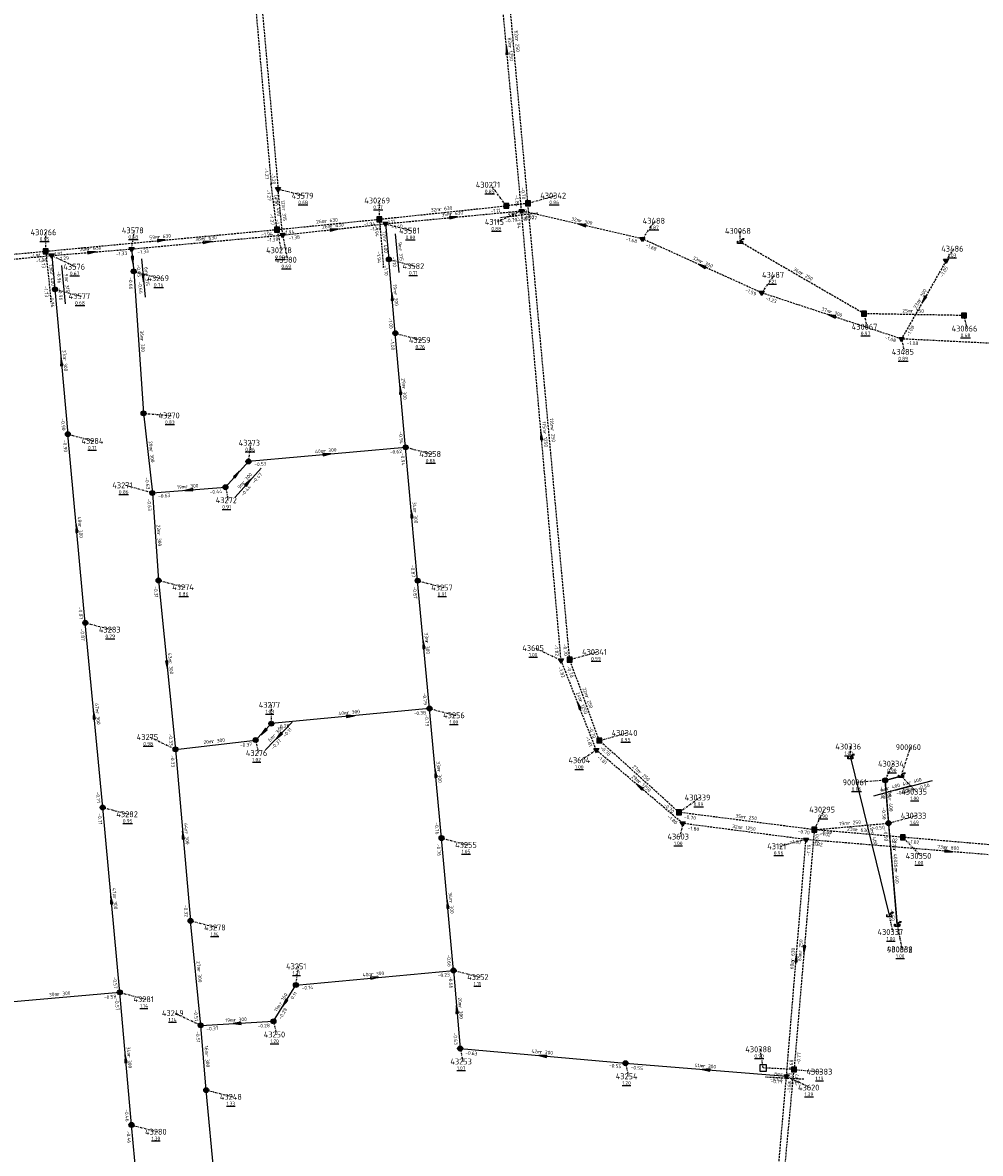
# Model space of a CAD drawing. Extents: x 188323 to 208361, y 565368 to 574910.
# Tile 101 of 256: x 201977 to 202220, y 568102 to 568389. Entities that reach past the tile are written whole.
import ezdxf

# ---------------------------------------------------------------- set-up
doc = ezdxf.new("R2010")
doc.units = 0
doc.linetypes.add('DASHDOT', pattern=[1, 0.5, -0.25, 0, -0.25])
doc.linetypes.add('DASHED', pattern=[0.75, 0.5, -0.25])
doc.layers.get('0').update_dxf_attribs({"linetype": 'CONTINUOUS'})
for name, color, linetype in [('RIO-AFM', 7, 'CONTINUOUS'), ('RIO-BOK', 7, 'CONTINUOUS'), ('RIO-DET', 7, 'CONTINUOUS'), ('RIO-KNP', 7, 'CONTINUOUS'), ('RIO-KNR', 7, 'CONTINUOUS'), ('RIO-LAG', 7, 'CONTINUOUS'), ('RIO-LAG_0B', 7, 'CONTINUOUS'), ('RIO-LAG_1B', 7, 'DASHED'), ('RIO-LAG_2B', 7, 'DASHED'), ('RIO-LEN', 7, 'CONTINUOUS'), ('RIO-MVD', 1, 'CONTINUOUS'), ('RIO-VRB', 6, 'DASHDOT'), ('RIO-VRH', 7, 'CONTINUOUS')]:
    doc.layers.add(name, color=color, linetype=linetype)
doc.styles.add('RIO-TXT', font='isocp.shx')

# ---------------------------------------------------------------- blocks, each defined once
blk = doc.blocks.new('L_VHR')
blk.add_lwpolyline([(-0.5, 0), (0.5, 0), (-0.5, 0.15), (-0.5, -0.15), (0.5, 0)])
blk = doc.blocks.new('K_IPR')
blk.add_lwpolyline([(-0.5, -0.5), (0.5, -0.5), (0.5, 0.5), (-0.5, 0.5)], close=True)
blk.add_solid([(-0.5, 0.5), (0.5, 0.5), (-0.5, -0.5), (0.5, -0.5)])
at = {"style": 'RIO-TXT', "flags": 1}
blk.add_attdef('KNOOPNAAM', (2, 2), '', height=1, dxfattribs=at)
blk = doc.blocks.new('K_UTB')
blk.add_lwpolyline([(0.5, 0.15), (0.5, -0.3), (-0.5, -0.3), (-0.5, 0.15), (-0.45, 0.15), (-0.45, -0.25), (0, -0.25), (0.45, -0.25), (0.45, 0.15)], close=True)
blk.add_lwpolyline([(0.85, 0.6), (0.55, 0.65), (0.614828, 0.459583), (0.850842, 0.598937)])
blk.add_arc((0.85, -0.25), 0.85, 90, 180)
at = {"style": 'RIO-TXT', "flags": 1}
blk.add_attdef('KNOOPNAAM', (2, 2), '', height=1, dxfattribs=at)
blk = doc.blocks.new('K_FIC')
blk.add_circle((0, 0), 0.0625)
at = {"style": 'RIO-TXT', "flags": 1}
blk.add_attdef('KNOOPNAAM', (2, 2), '', height=1, dxfattribs=at)
blk = doc.blocks.new('K_IPG')
blk.add_circle((0, 0), 0.5)
for points in [[(0, 0), (-0.5, 0), (-0.433013, 0.25)], [(0, 0), (-0.433013, -0.25), (-0.5, 0)], [(0, 0), (-0.433013, 0.25), (-0.25, 0.433013)], [(0, 0), (-0.25, -0.433013), (-0.433013, -0.25)], [(0, 0), (-0.25, 0.433013), (0, 0.5)], [(0, 0), (0, -0.5), (-0.25, -0.433013)], [(0, 0), (0, 0.5), (0.25, 0.433013)], [(0, 0), (0.25, 0.433013), (0.433013, 0.25)], [(0, 0), (0.433013, 0.25), (0.5, 0)], [(0, 0), (0.5, 0), (0.433013, -0.25)], [(0, 0), (0.433013, -0.25), (0.25, -0.433013)], [(0, 0), (0.25, -0.433013), (0, -0.5)]]:
    blk.add_solid(points)
at = {"style": 'RIO-TXT', "flags": 1}
blk.add_attdef('KNOOPNAAM', (2, 2), '', height=1, dxfattribs=at)
blk = doc.blocks.new('K_DIV')
for p, q in [((-0.65, 0.65), (-0.65, -0.65)), ((0.65, 0.65), (-0.65, 0.65)), ((0.65, -0.65), (0.65, 0.65)), ((-0.65, -0.65), (0.65, -0.65))]:
    blk.add_line(p, q)
blk = doc.blocks.new('K_IPD')
blk.add_lwpolyline([(-0.496027, 0.307994), (0.503973, 0.307994), (0.003973, -0.558031)], close=True)
blk.add_solid([(-0.496027, 0.307994), (0.503973, 0.307994), (0.003973, -0.558031)])
at = {"style": 'RIO-TXT', "flags": 1}
blk.add_attdef('KNOOPNAAM', (2, 2), '', height=1, dxfattribs=at)
blk = doc.blocks.new('784_04______430342____430271_')
at = {"layer": 'RIO-LAG_1B'}
blk.add_line((0, 0), (-9.749, -1.193), dxfattribs=at)
at = {"layer": 'RIO-AFM', "style": 'RIO-TXT'}
blk.add_text('r 250', height=0.9, rotation=366.9573, dxfattribs=at).set_placement((-6.0078, -0.2303))
at = {"layer": 'RIO-BOK', "style": 'RIO-TXT'}
for p in [(-8.1892, -2.4121), (-3.9003, -1.886)]:
    blk.add_text('-0.70', height=0.9, rotation=366.9573, dxfattribs=at).set_placement(p)
at = {"layer": 'RIO-LEN', "style": 'RIO-TXT'}
blk.add_text('6m', height=0.9, rotation=366.9573, dxfattribs=at).set_placement((-7.6158, -0.4275))
blk = doc.blocks.new('799_04______430335____430334_')
at = {"layer": 'RIO-LAG'}
blk.add_line((0, 0), (-9.477, -2.578), dxfattribs=at)
at = {"layer": 'RIO-AFM', "style": 'RIO-TXT'}
blk.add_text('r 400', height=0.9, rotation=375.1937, dxfattribs=at).set_placement((-5.9123, -1.0892))
at = {"layer": 'RIO-BOK', "style": 'RIO-TXT'}
for p in [(-7.7586, -3.5611), (-3.5894, -2.4259)]:
    blk.add_text('-0.50', height=0.9, rotation=375.1937, dxfattribs=at).set_placement(p)
at = {"layer": 'RIO-LEN', "style": 'RIO-TXT'}
blk.add_text('4m', height=0.9, rotation=375.1937, dxfattribs=at).set_placement((-7.4754, -1.5148))
blk = doc.blocks.new('802_04______430383____430388_')
at = {"layer": 'RIO-LAG_1B'}
blk.add_line((0, 0), (-9.806, 0.547), dxfattribs=at)
at = {"layer": 'RIO-AFM', "style": 'RIO-TXT'}
blk.add_text('r 315', height=0.9, rotation=356.784, dxfattribs=at).set_placement((-5.9536, 0.8337))
at = {"layer": 'RIO-BOK', "style": 'RIO-TXT'}
for p in [(-8.486, -0.9285), (-4.1717, -1.1682)]:
    blk.add_text('-0.77', height=0.9, rotation=356.784, dxfattribs=at).set_placement(p)
at = {"layer": 'RIO-LEN', "style": 'RIO-TXT'}
blk.add_text('8m', height=0.9, rotation=356.784, dxfattribs=at).set_placement((-7.5711, 0.9236))
blk = doc.blocks.new('825_04______43578_____43269_')
at = {"layer": 'RIO-LAG_0B'}
blk.add_line((0, 0), (0.912, -9.779), dxfattribs=at)
at = {"layer": 'RIO-VRH', "xscale": 2, "yscale": 2, "zscale": 2, "rotation": 275.3023}
blk.add_blockref('L_VHR', (0.456, -4.8895), dxfattribs=at)
at = {"layer": 'RIO-AFM', "style": 'RIO-TXT'}
blk.add_text('r 315', height=0.9, rotation=275.3023, dxfattribs=at).set_placement((0.8537, -3.7676))
at = {"layer": 'RIO-BOK', "style": 'RIO-TXT'}
for s, p in [('-0.65', (-1.2639, -1.5238)), ('-0.66', (-0.8625, -5.8261))]:
    blk.add_text(s, height=0.9, rotation=275.3023, dxfattribs=at).set_placement(p)
at = {"layer": 'RIO-LEN', "style": 'RIO-TXT'}
blk.add_text('6m', height=0.9, rotation=275.3023, dxfattribs=at).set_placement((0.7032, -2.1546))
blk = doc.blocks.new('826_04______43272_____43273_')
at = {"layer": 'RIO-LAG_0B'}
blk.add_line((0, 0), (6.529, 7.335), dxfattribs=at)
at = {"layer": 'RIO-VRH', "xscale": 2, "yscale": 2, "zscale": 2, "rotation": 48.3236}
blk.add_blockref('L_VHR', (3.2645, 3.6675), dxfattribs=at)
at = {"layer": 'RIO-AFM', "style": 'RIO-TXT'}
blk.add_text('r 300', height=0.9, rotation=48.3236, dxfattribs=at).set_placement((2.1726, 3.193))
at = {"layer": 'RIO-BOK', "style": 'RIO-TXT'}
for s, p in [('-0.47', (4.8479, 3.3409)), ('-0.44', (1.9764, 0.1148))]:
    blk.add_text(s, height=0.9, rotation=48.3236, dxfattribs=at).set_placement(p)
at = {"layer": 'RIO-LEN', "style": 'RIO-TXT'}
blk.add_text('9m', height=0.9, rotation=48.3236, dxfattribs=at).set_placement((1.0956, 1.9829))
blk = doc.blocks.new('827_04______43276_____43277_')
at = {"layer": 'RIO-LAG_0B'}
blk.add_line((0, 0), (6.824, 7.062), dxfattribs=at)
at = {"layer": 'RIO-VRH', "xscale": 2, "yscale": 2, "zscale": 2, "rotation": 225.9807}
blk.add_blockref('L_VHR', (3.412, 3.531), dxfattribs=at)
at = {"layer": 'RIO-AFM', "style": 'RIO-TXT'}
blk.add_text('r 300', height=0.9, rotation=45.9807, dxfattribs=at).set_placement((2.3017, 3.1019))
at = {"layer": 'RIO-BOK', "style": 'RIO-TXT'}
for s, p in [('-0.11', (4.9812, 3.1407)), ('-0.37', (1.9795, 0.0339))]:
    blk.add_text(s, height=0.9, rotation=45.9807, dxfattribs=at).set_placement(p)
at = {"layer": 'RIO-LEN', "style": 'RIO-TXT'}
blk.add_text('6m', height=0.9, rotation=45.9807, dxfattribs=at).set_placement((1.1761, 1.9368))
blk = doc.blocks.new('841_04______43576_____43577_')
at = {"layer": 'RIO-LAG_0B'}
blk.add_line((0, 0), (0.928, -9.778), dxfattribs=at)
at = {"layer": 'RIO-AFM', "style": 'RIO-TXT'}
blk.add_text('r 315', height=0.9, rotation=275.3954, dxfattribs=at).set_placement((0.8598, -3.7662))
at = {"layer": 'RIO-BOK', "style": 'RIO-TXT'}
for p in [(-1.2614, -1.5258), (-0.8531, -5.8275)]:
    blk.add_text('-0.96', height=0.9, rotation=275.3954, dxfattribs=at).set_placement(p)
at = {"layer": 'RIO-LEN', "style": 'RIO-TXT'}
blk.add_text('9m', height=0.9, rotation=275.3954, dxfattribs=at).set_placement((0.7067, -2.1534))
blk = doc.blocks.new('842_04______43581_____43582_')
at = {"layer": 'RIO-LAG_0B'}
blk.add_line((0, 0), (0.927, -9.778), dxfattribs=at)
at = {"layer": 'RIO-AFM', "style": 'RIO-TXT'}
blk.add_text('r 315', height=0.9, rotation=275.3919, dxfattribs=at).set_placement((0.8596, -3.7662))
at = {"layer": 'RIO-BOK', "style": 'RIO-TXT'}
blk.add_text('-1.10', height=0.9, rotation=275.3919, dxfattribs=at).set_placement((-0.8534, -5.8274))
at = {"layer": 'RIO-LEN', "style": 'RIO-TXT'}
blk.add_text('9m', height=0.9, rotation=275.3919, dxfattribs=at).set_placement((0.7066, -2.1535))
blk = doc.blocks.new('1268_90______900061____900060_')
at = {"layer": 'RIO-LAG'}
blk.add_line((0, 0), (9.503, 2.475), dxfattribs=at)
at = {"layer": 'RIO-AFM', "style": 'RIO-TXT'}
blk.add_text('r 400', height=0.9, rotation=14.5965, dxfattribs=at).set_placement((3.5804, 1.4492))
at = {"layer": 'RIO-BOK', "style": 'RIO-TXT'}
for p in [(1.7074, -1.002), (5.888, 0.0868)]:
    blk.add_text('-0.50', height=0.9, rotation=14.5965, dxfattribs=at).set_placement(p)
at = {"layer": 'RIO-LEN', "style": 'RIO-TXT'}
blk.add_text('4m', height=0.9, rotation=14.5965, dxfattribs=at).set_placement((2.0127, 1.0409))

msp = doc.modelspace()

# ---------------------------------------------------------------- linework, layer by layer
at = {"layer": 'RIO-LAG'}
for p, q in [((202187.104, 568202.56), (202196.928, 568162.496)), ((202199.936, 568197.824), (202195.888, 568196.736)), ((202195.888, 568196.736), (202196.768, 568185.856)), ((202195.904, 568196.736), (202199.984, 568197.824)), ((202198.992, 568160.064), (202195.904, 568196.736)), ((202196.768, 568185.856), (202198.944, 568160.064))]:
    msp.add_line(p, q, dxfattribs=at)
at = {"layer": 'RIO-LAG_0B'}
for p, q in [((202069.088, 568338.048), (202069.936, 568329.024)), ((202004.656, 568331.648), (202005.184, 568325.952)), ((201984.384, 568329.984), (201985.2, 568321.408)), ((202071.584, 568310.272), (202069.936, 568329.024)), ((202005.184, 568325.952), (202007.696, 568289.92)), ((201985.2, 568321.408), (201988.464, 568284.608)), ((202074.208, 568281.28), (202071.584, 568310.272)), ((202007.696, 568289.92), (202009.92, 568269.696)), ((201992.896, 568236.736), (201988.464, 568284.608)), ((202074.208, 568281.28), (202034.304, 568277.696)), ((202077.248, 568247.424), (202074.208, 568281.28)), ((202028.48, 568271.168), (202034.304, 568277.696)), ((202009.92, 568269.696), (202028.48, 568271.168)), ((202009.92, 568269.696), (202011.504, 568247.488)), ((202011.504, 568247.488), (202015.808, 568204.608)), ((202080.256, 568214.976), (202077.248, 568247.424)), ((201997.312, 568189.824), (201992.896, 568236.736)), ((202080.256, 568214.976), (202040.128, 568211.136)), ((202083.312, 568182.08), (202080.256, 568214.976)), ((202036.128, 568206.976), (202040.128, 568211.136)), ((202015.808, 568204.608), (202036.128, 568206.976)), ((202015.808, 568204.608), (202019.6, 568161.088)), ((202001.648, 568142.912), (201997.312, 568189.824)), ((202086.368, 568148.48), (202083.312, 568182.08)), ((202022.192, 568134.528), (202019.6, 568161.088)), ((202046.336, 568144.768), (202086.368, 568148.48)), ((202086.368, 568148.48), (202088.032, 568128.64)), ((202040.672, 568135.552), (202046.336, 568144.768)), ((202001.648, 568142.912), (201971.808, 568140.288)), ((202004.608, 568109.248), (202001.648, 568142.912)), ((202022.192, 568134.528), (202040.672, 568135.552)), ((202023.6, 568118.08), (202022.192, 568134.528)), ((202088.032, 568128.64), (202130.016, 568124.928)), ((202130.016, 568124.928), (202170.864, 568121.6)), ((202027.728, 568074.048), (202023.6, 568118.08)), ((202007.888, 568075.648), (202004.608, 568109.248))]:
    msp.add_line(p, q, dxfattribs=at)
at = {"layer": 'RIO-LAG_1B'}
for p, q in [((202031.968, 568440.704), (202040.064, 568348.16)), ((202105.248, 568343.232), (202097.856, 568424.96)), ((202041.568, 568336.576), (202040.064, 568348.16)), ((202067.536, 568339.2), (202099.744, 568342.592)), ((202105.248, 568343.232), (202099.744, 568342.592)), ((202115.856, 568227.392), (202105.248, 568343.232)), ((201982.864, 568331.072), (202041.568, 568336.576)), ((202041.568, 568336.576), (202067.536, 568339.2)), ((202067.536, 568339.2), (202068.576, 568327.04)), ((201925.184, 568325.76), (201982.864, 568331.072)), ((201982.864, 568331.072), (201984.192, 568318.272)), ((202190.56, 568315.2), (202159.072, 568333.44)), ((202215.904, 568314.752), (202190.56, 568315.2)), ((202123.376, 568206.848), (202115.856, 568227.392)), ((202143.6, 568188.608), (202123.376, 568206.848)), ((202177.936, 568184.192), (202143.6, 568188.608)), ((202177.936, 568184.192), (202196.768, 568185.856)), ((202177.936, 568184.192), (202172.784, 568123.328)), ((202200.4, 568182.272), (202177.936, 568184.192)), ((202298.48, 568173.824), (202200.4, 568182.272)), ((202172.784, 568123.328), (202164.96, 568123.712)), ((202166.96, 568060.672), (202172.784, 568123.328))]:
    msp.add_line(p, q, dxfattribs=at)
at = {"layer": 'RIO-LAG_2B'}
for p, q in [((202033.344, 568442.816), (202041.84, 568346.88)), ((202103.616, 568341.312), (202096.128, 568422.72)), ((202042.992, 568335.168), (202041.84, 568346.88)), ((202069.088, 568338.048), (202103.616, 568341.312)), ((202134.304, 568334.208), (202103.616, 568341.312)), ((202113.664, 568227.2), (202103.616, 568341.312)), ((202042.992, 568335.168), (202069.088, 568338.048)), ((202004.656, 568331.648), (202042.992, 568335.168)), ((202164.592, 568320.512), (202134.304, 568334.208)), ((201984.384, 568329.984), (202004.656, 568331.648)), ((201923.824, 568324.288), (201984.384, 568329.984)), ((202211.376, 568328.64), (202200.064, 568308.8)), ((202200.064, 568308.8), (202164.592, 568320.512)), ((202254.864, 568306.112), (202200.064, 568308.8)), ((202122.608, 568204.416), (202113.664, 568227.2)), ((202144.544, 568185.792), (202122.608, 568204.416)), ((202175.824, 568181.696), (202144.544, 568185.792)), ((202170.864, 568121.6), (202175.824, 568181.696)), ((202248.256, 568175.68), (202175.824, 568181.696)), ((202165.68, 568062.016), (202170.864, 568121.6))]:
    msp.add_line(p, q, dxfattribs=at)
at = {"layer": 'RIO-VRB'}
for p, q in [((202099.75, 568342.59), (202095.844, 568347.9428)), ((202041.84, 568346.88), (202048.4882, 568345.16)), ((202105.24, 568343.26), (202112.2075, 568345.1887)), ((202067.54, 568339.17), (202067.5394, 568343.945)), ((202103.62, 568341.34), (202097.4942, 568338.5002)), ((202041.56, 568336.6), (202042.6141, 568331.3171)), ((202069.09, 568338.02), (202075.7382, 568336.3)), ((202134.3, 568334.21), (202137.5618, 568338.798)), ((201982.86, 568331.1), (201982.8594, 568335.875)), ((202004.66, 568331.66), (202005.3671, 568336.3732)), ((202042.99, 568335.18), (202044.2176, 568328.9123)), ((202159.08, 568333.46), (202159.0797, 568336.235)), ((202211.37, 568328.65), (202213.3464, 568331.7058)), ((201984.39, 568329.97), (201990.5169, 568327.1322)), ((202069.94, 568329), (202076.5882, 568327.28)), ((202005.19, 568325.94), (202011.8382, 568324.22)), ((202164.59, 568320.49), (202167.8518, 568325.078)), ((201985.2, 568321.38), (201991.8482, 568319.66)), ((202190.56, 568315.21), (202191.2671, 568311.8968)), ((202215.9, 568314.75), (202216.6071, 568311.4368)), ((202071.59, 568310.24), (202078.2382, 568308.52)), ((202200.07, 568308.83), (202200.7771, 568305.5168)), ((202007.7, 568289.9), (202014.6675, 568289.3713)), ((201988.46, 568284.62), (201995.1082, 568282.9)), ((202034.31, 568277.72), (202035.0171, 568282.4332)), ((202074.2, 568281.31), (202080.8482, 568279.59)), ((202009.92, 568269.71), (202002.9521, 568271.6365)), ((202028.48, 568271.17), (202029.1871, 568267.8568)), ((202011.5, 568247.5), (202018.1482, 568245.78)), ((202077.24, 568247.42), (202083.8882, 568245.7)), ((201992.9, 568236.73), (201999.5482, 568235.01)), ((202113.66, 568227.19), (202107.011, 568230.3079)), ((202115.85, 568227.38), (202122.8175, 568229.3087)), ((202040.13, 568211.12), (202040.1294, 568215.895)), ((202080.26, 568214.97), (202086.9082, 568213.25)), ((202015.8, 568204.6), (202009.151, 568207.7179)), ((202123.37, 568206.83), (202130.3375, 568208.7587)), ((202036.13, 568206.98), (202036.8371, 568203.6668)), ((202122.61, 568204.4), (202118.7236, 568201.8363)), ((202187.1, 568202.54), (202187.0997, 568205.315)), ((202199.98, 568197.81), (202202.399, 568205.1586)), ((202195.89, 568196.72), (202197.9271, 568200.9493)), ((202195.91, 568196.75), (202188.9429, 568196.2191)), ((202199.94, 568197.82), (202203.8445, 568193.8659)), ((202143.6, 568188.63), (202148.8609, 568192.3678)), ((201997.32, 568189.85), (202003.9682, 568188.13)), ((202177.93, 568184.22), (202180.467, 568189.3153)), ((202196.76, 568185.84), (202203.7275, 568187.7687)), ((202144.55, 568185.77), (202143.8442, 568182.4566)), ((202083.31, 568182.07), (202089.9582, 568180.35)), ((202175.83, 568181.7), (202169.1825, 568179.9779)), ((202200.4, 568182.27), (202204.9472, 568177.5498)), ((202196.92, 568162.51), (202197.8006, 568158.212)), ((202019.6, 568161.1), (202026.2482, 568159.38)), ((202198.95, 568160.09), (202200.1776, 568153.8223)), ((202198.99, 568160.04), (202200.2176, 568153.7723)), ((202046.34, 568144.79), (202047.0471, 568149.5032)), ((202086.37, 568148.5), (202093.0182, 568146.78)), ((202001.65, 568142.89), (202008.2982, 568141.17)), ((202022.19, 568134.52), (202015.541, 568137.6379)), ((202040.68, 568135.52), (202041.3871, 568132.2068)), ((202088.04, 568128.67), (202088.7471, 568125.3568)), ((202164.96, 568123.74), (202164.2517, 568128.453)), ((202130.02, 568124.91), (202130.7271, 568121.5968)), ((202170.86, 568121.58), (202176.9869, 568118.7422)), ((202172.79, 568123.3), (202179.7575, 568122.7713)), ((202023.6, 568118.1), (202030.2482, 568116.38)), ((202004.61, 568109.23), (202011.2582, 568107.51))]:
    msp.add_line(p, q, dxfattribs=at)

# ---------------------------------------------------------------- block references
at = {"layer": 'RIO-DET'}
for name, p in [('784_04______430342____430271_', (202107.744, 568340.736)), ('842_04______43581_____43582_', (202071.584, 568335.488)), ('825_04______43578_____43269_', (202007.168, 568329.152)), ('841_04______43576_____43577_', (201986.896, 568327.488)), ('826_04______43272_____43273_', (202030.976, 568268.672)), ('827_04______43276_____43277_', (202038.624, 568204.48)), ('799_04______430335____430334_', (202202.432, 568195.328)), ('1268_90______900061____900060_', (202198.416, 568194.24)), ('802_04______430383____430388_', (202175.296, 568120.832))]:
    msp.add_blockref(name, p, dxfattribs=at)
at = {"layer": 'RIO-KNP', "xscale": 1.25, "yscale": 1.25, "zscale": 1.25}
for name, p in [('K_FIC', (202040.064, 568348.16)), ('K_IPD', (202041.84, 568346.88)), ('K_IPR', (202099.744, 568342.592)), ('K_IPR', (202105.248, 568343.232)), ('K_IPR', (202067.536, 568339.2)), ('K_IPD', (202103.616, 568341.312)), ('K_IPR', (202041.568, 568336.576)), ('K_IPD', (202069.088, 568338.048)), ('K_IPD', (202042.992, 568335.168)), ('K_IPD', (202134.304, 568334.208)), ('K_UTB', (202159.072, 568333.44)), ('K_IPR', (201982.864, 568331.072)), ('K_IPD', (202004.656, 568331.648)), ('K_IPD', (201984.384, 568329.984)), ('K_IPG', (202069.936, 568329.024)), ('K_IPD', (202211.376, 568328.64)), ('K_IPG', (202005.184, 568325.952)), ('K_FIC', (202068.576, 568327.04)), ('K_IPG', (201985.2, 568321.408)), ('K_IPD', (202164.592, 568320.512)), ('K_FIC', (201984.192, 568318.272)), ('K_IPR', (202190.56, 568315.2)), ('K_IPR', (202215.904, 568314.752)), ('K_IPG', (202071.584, 568310.272)), ('K_IPD', (202200.064, 568308.8)), ('K_IPG', (202007.696, 568289.92)), ('K_IPG', (201988.464, 568284.608)), ('K_IPG', (202074.208, 568281.28)), ('K_IPG', (202034.304, 568277.696)), ('K_IPG', (202028.48, 568271.168)), ('K_IPG', (202009.92, 568269.696)), ('K_IPG', (202011.504, 568247.488)), ('K_IPG', (202077.248, 568247.424)), ('K_IPG', (201992.896, 568236.736)), ('K_IPD', (202113.664, 568227.2)), ('K_IPR', (202115.856, 568227.392)), ('K_IPG', (202080.256, 568214.976)), ('K_IPG', (202040.128, 568211.136)), ('K_IPG', (202036.128, 568206.976)), ('K_IPR', (202123.376, 568206.848)), ('K_IPG', (202015.808, 568204.608)), ('K_IPD', (202122.608, 568204.416)), ('K_UTB', (202187.104, 568202.56)), ('K_UTB', (202199.936, 568197.824)), ('K_UTB', (202199.984, 568197.824)), ('K_IPG', (202195.888, 568196.736)), ('K_IPG', (202195.904, 568196.736)), ('K_IPG', (201997.312, 568189.824)), ('K_IPR', (202143.6, 568188.608)), ('K_IPD', (202144.544, 568185.792)), ('K_IPR', (202177.936, 568184.192)), ('K_IPG', (202196.768, 568185.856)), ('K_IPG', (202083.312, 568182.08)), ('K_IPD', (202175.824, 568181.696)), ('K_IPR', (202200.4, 568182.272)), ('K_IPG', (202019.6, 568161.088)), ('K_UTB', (202196.928, 568162.496)), ('K_UTB', (202198.944, 568160.064)), ('K_UTB', (202198.992, 568160.064)), ('K_IPG', (202086.368, 568148.48)), ('K_IPG', (202046.336, 568144.768)), ('K_IPG', (202001.648, 568142.912)), ('K_IPG', (202040.672, 568135.552)), ('K_IPG', (202022.192, 568134.528)), ('K_IPG', (202088.032, 568128.64)), ('K_IPG', (202130.016, 568124.928)), ('K_DIV', (202164.96, 568123.712)), ('K_IPR', (202172.784, 568123.328)), ('K_IPD', (202170.864, 568121.6)), ('K_IPG', (202023.6, 568118.08)), ('K_IPG', (202004.608, 568109.248))]:
    msp.add_blockref(name, p, dxfattribs=at)
at = {"layer": 'RIO-VRH', "xscale": 2, "yscale": 2, "zscale": 2}
for p, rotation in [((202099.875, 568382.035), 95.2664), ((202086.355, 568339.68), 5.4915), ((202056.04, 568336.6), 6.2094), ((202118.96, 568337.775), 166.9181), ((202012.21, 568333.85), 5.3523), ((202023.825, 568333.42), 5.2465), ((201994.525, 568330.815), 4.7655), ((202004.925, 568328.8), 275.3023), ((202149.445, 568327.35), 155.6341), ((202070.765, 568319.62), 95.035), ((202205.72, 568318.74), 240.3051), ((202182.33, 568314.66), 161.8095), ((201986.83, 568303), 455.0765), ((202072.895, 568295.775), 95.1637), ((202108.64, 568284.265), 95.0351), ((202054.255, 568279.515), 365.1421), ((202031.395, 568274.445), 48.3236), ((202019.2, 568270.44), 184.4974), ((202075.72, 568264.365), 95.1344), ((201990.68, 568260.675), 95.3054), ((202078.75, 568231.195), 95.3255), ((202013.65, 568226.05), 275.7323), ((202118.135, 568215.795), 111.4476), ((201995.11, 568213.29), 95.3946), ((202060.195, 568213.045), 365.4795), ((202038.13, 568209.05), 225.9807), ((202081.785, 568198.52), 95.305), ((202133.58, 568195.085), 139.6684), ((202017.7, 568182.85), 455.001), ((202212.045, 568178.705), 355.2728), ((201999.485, 568166.37), 95.2767), ((202084.84, 568165.285), 95.2168), ((202173.345, 568151.64), 85.2656), ((202175.36, 568153.76), 265.1686), ((202066.355, 568146.645), 5.2945), ((202043.51, 568140.155), 238.587), ((202087.205, 568138.585), 454.8224), ((202031.435, 568135.02), 183.0954), ((202003.13, 568126.06), 95.0341), ((202109.03, 568126.79), 534.8824), ((202150.44, 568123.245), 535.339)]:
    msp.add_blockref('L_VHR', p, dxfattribs=dict(at, rotation=rotation))

# ---------------------------------------------------------------- texts
at = {"layer": 'RIO-AFM', "style": 'RIO-TXT'}
for s, rotation, p in [('r 1250', 275.2664, (202100.299, 568383.1593)), ('r 250', 275.1783, (202101.9953, 568384.9546)), ('r 400', 277.3403, (202041.2106, 568343.2581)), ('r 630', 6.0602, (202082.7868, 568341.2917)), ('r 315', 275.6221, (202042.8365, 568341.8858)), ('r 630', 5.6489, (202053.6944, 568338.3028)), ('r 630', 5.4915, (202085.5008, 568340.1002)), ('r 630', 6.2094, (202055.1807, 568337.0095)), ('r 300', 346.9181, (202118.2858, 568338.4547)), ('r 630', 5.3523, (202011.3569, 568334.2723)), ('r 630', 5.2465, (202022.9726, 568333.8438)), ('r 400', 274.901, (202068.4924, 568333.9454)), ('r 630', 4.7655, (201993.6762, 568331.246)), ('r 300', 335.6341, (202148.9172, 568328.149)), ('r 400', 275.9756, (201983.9466, 568325.5486)), ('r 250', 329.9008, (202174.3751, 568325.1836)), ('r 300', 275.035, (202071.1975, 568320.4716)), ('r 300', 420.3051, (202204.8783, 568318.2867)), ('r 250', 358.9601, (202202.429, 568315.5021)), ('r 300', 341.8094, (202181.7195, 568315.3989)), ('r 300', 273.9926, (202006.8984, 568308.7639)), ('r 300', 275.0765, (201987.2676, 568303.8524)), ('r 300', 275.1637, (202073.3288, 568296.6279)), ('r 1250', 275.0351, (202109.1027, 568285.1194)), ('r 250', 275.24, (202111.03, 568285.9073)), ('r 300', 276.2832, (202009.2243, 568280.666)), ('r 300', 365.1421, (202053.402, 568279.9525)), ('r 300', 4.4974, (202018.3532, 568270.8749)), ('r 300', 275.1344, (202076.1558, 568265.2176)), ('r 300', 275.3054, (201991.1177, 568261.5295)), ('r 300', 274.0778, (202011.1578, 568259.4492)), ('r 300', 275.3255, (202079.1825, 568232.0491)), ('r 300', 275.7323, (202014.0797, 568226.9079)), ('r 1250', 291.4476, (202118.212, 568216.986)), ('r 250', 290.1065, (202119.807, 568218.0403)), ('r 300', 275.3947, (201995.546, 568214.1454)), ('r 300', 365.4795, (202059.3394, 568213.4775)), ('r 300', 6.6765, (202025.102, 568206.1924)), ('r 300', 275.305, (202082.218, 568199.3739)), ('r 250', 318.028, (202133.2221, 568198.65)), ('r 1250', 319.6683, (202133.0854, 568196.172)), ('r 400', 274.5804, (202196.7617, 568192.1281)), ('r 250', 352.6807, (202160.0264, 568187.0345)), ('r 1250', 352.5873, (202159.1842, 568184.3795)), ('r 250', 4.9167, (202186.4949, 568185.4587)), ('r 630', 355.0406, (202188.4014, 568183.8198)), ('r 300', 275.001, (202018.1408, 568183.7022)), ('r 400', 283.7911, (202192.3146, 568183.4345)), ('r 400', 274.8045, (202197.8916, 568179.2456)), ('r 800', 355.2728, (202211.2804, 568179.2925)), ('r 400', 274.8698, (202198.2921, 568173.8158)), ('r 300', 275.2767, (201999.9229, 568167.2242)), ('r 300', 275.2168, (202085.2745, 568166.1383)), ('r 250', 445.1686, (202174.7748, 568152.996)), ('r 630', 85.2656, (202172.78, 568150.874)), ('r 300', 275.5739, (202021.3219, 568148.6661)), ('r 300', 5.2945, (202065.5021, 568147.0681)), ('r 300', 364.9585, (201985.8737, 568142.032)), ('r 160', 58.587, (202042.6611, 568139.7242)), ('r 300', 274.8224, (202087.641, 568139.4349)), ('r 300', 3.0954, (202030.5992, 568135.4755)), ('r 300', 275.0341, (202003.5672, 568126.9123)), ('r 300', 274.9166, (202023.3285, 568127.1607)), ('r 300', 354.8824, (202108.2687, 568127.3731)), ('r 300', 355.339, (202149.6738, 568123.8216))]:
    msp.add_text(s, height=0.9, rotation=rotation, dxfattribs=at).set_placement(p)
at = {"layer": 'RIO-BOK', "style": 'RIO-TXT'}
for s, rotation, p in [('-1.27', 275.0104, (202038.3739, 568352.1474)), ('-1.20', 275.0646, (202040.1423, 568350.846)), ('-1.27', 277.3403, (202038.8611, 568346.6122)), ('-1.20', 275.6221, (202040.5846, 568345.3492)), ('-1.84', 275.2664, (202101.8992, 568345.2992)), ('-0.70', 275.1783, (202103.5254, 568347.2216)), ('-1.27', 277.3403, (202039.653, 568340.4882)), ('-1.11', 6.0602, (202095.8205, 568340.7649)), ('-1.86', 5.4915, (202099.6724, 568339.554)), ('-1.84', 275.0351, (202102.349, 568339.8221)), ('-0.70', 275.24, (202103.9744, 568341.7376)), ('-1.77', 346.9181, (202104.6676, 568339.6601)), ('-1.20', 275.6221, (202041.2005, 568339.1236)), ('-1.94', 5.6489, (202043.0908, 568335.3446)), ('-1.94', 5.6489, (202063.5967, 568337.3731)), ('-1.40', 6.2094, (202065.1652, 568336.1847)), ('-1.94', 274.901, (202066.2654, 568337.6551)), ('-1.11', 6.0602, (202069.0798, 568337.9256)), ('-1.40', 5.4915, (202070.6173, 568336.7604)), ('-1.94', 5.3523, (202037.6082, 568334.8236)), ('-1.38', 5.2465, (202039.0347, 568333.4109)), ('-1.38', 6.2094, (202044.533, 568333.9396)), ('-1.68', 346.9181, (202129.9935, 568333.7914)), ('-1.91', 5.3523, (201984.3843, 568329.8367)), ('-1.33', 4.7655, (202000.6899, 568329.9241)), ('-1.33', 5.2465, (202006.1819, 568330.3939)), ('-1.94', 274.901, (202066.8406, 568330.9859)), ('-1.68', 335.6341, (202134.9986, 568332.3576)), ('-1.91', 5.2691, (201978.9049, 568329.3293)), ('-1.29', 5.3764, (201980.4384, 568328.1919)), ('-1.73', 275.9756, (201981.6141, 568329.5615)), ('-1.29', 4.7655, (201985.9013, 568328.6911)), ('-1.10', 275.035, (202068.669, 568327.4821)), ('-1.05', 420.3051, (202210.5451, 568324.4004)), ('-1.73', 275.9756, (201982.3869, 568322.213)), ('-0.66', 273.9926, (202003.8916, 568324.4455)), ('-0.96', 275.0765, (201983.9301, 568319.8612)), ('-1.59', 335.6341, (202160.2855, 568320.9231)), ('-1.23', 341.8094, (202165.4838, 568318.7235)), ('-1.00', 275.035, (202069.8455, 568314.2022)), ('-1.08', 420.3051, (202201.9792, 568309.3538)), ('-1.00', 275.1637, (202070.3224, 568308.7193)), ('-1.08', 341.8094, (202195.7443, 568308.8001)), ('-1.08', 357.1478, (202201.3993, 568307.3629)), ('-0.90', 275.0765, (201986.724, 568288.5818)), ('-0.94', 275.1637, (202072.453, 568285.2689)), ('-0.90', 275.3054, (201987.1962, 568283.0962)), ('-0.62', 365.1421, (202070.2404, 568279.5709)), ('-0.94', 275.1344, (202072.9316, 568279.7899)), ('-0.53', 365.1421, (202035.8304, 568276.4521)), ('-0.63', 276.2832, (202008.0905, 568273.6336)), ('-0.44', 4.4974, (202024.5019, 568269.4527)), ('-0.63', 274.0778, (202008.6238, 568268.2136)), ('-0.63', 4.4974, (202011.4253, 568268.4241)), ('-0.87', 275.1344, (202075.4982, 568251.3796)), ('-0.31', 275.7323, (202010.2476, 568245.9668)), ('-0.87', 275.3255, (202075.9767, 568245.8957)), ('-0.87', 275.3054, (201991.1553, 568240.6855)), ('-0.87', 275.3947, (201991.6385, 568235.2042)), ('-1.82', 275.0351, (202111.9759, 568231.1577)), ('-0.70', 275.24, (202114.1529, 568231.3418)), ('-1.82', 291.4476, (202112.8697, 568225.3748)), ('-0.70', 290.1065, (202115.0174, 568225.5838)), ('-0.79', 275.3255, (202078.5041, 568218.9239)), ('-0.38', 365.4795, (202076.3106, 568213.2077)), ('-0.79', 275.305, (202078.9962, 568213.4462)), ('-0.28', 365.4795, (202041.6579, 568209.861)), ('-0.70', 290.1065, (202120.6569, 568210.2031)), ('-0.33', 275.7323, (202014.0227, 568208.5427)), ('-1.81', 291.4476, (202119.8203, 568207.709)), ('-0.37', 6.6765, (202032.2195, 568205.1126)), ('-0.70', 318.028, (202123.4755, 568204.8531)), ('-0.33', 275.001, (202014.5281, 568203.0829)), ('-1.81', 319.6683, (202122.7721, 568202.4269)), ('-0.71', 275.3947, (201995.5684, 568193.8033)), ('-0.50', 274.5804, (202194.607, 568195.2123)), ('-0.70', 318.028, (202139.6252, 568190.3425)), ('-0.71', 275.2767, (201996.0554, 568188.3268)), ('-1.80', 319.6683, (202140.5287, 568187.3685)), ('-0.70', 352.6807, (202144.811, 568187.0638)), ('-0.50', 274.5804, (202195.0419, 568189.8158)), ('-0.76', 275.305, (202081.5558, 568186.0244)), ('-1.80', 352.5873, (202145.7584, 568184.2019)), ('-0.50', 4.9167, (202192.7943, 568184.0936)), ('-0.50', 274.8698, (202195.4846, 568184.3258)), ('-1.80', 352.5873, (202171.5859, 568180.858)), ('-0.70', 352.6807, (202173.6881, 568183.3729)), ('-0.70', 445.1686, (202178.9443, 568180.0201)), ('-1.02', 355.0406, (202179.2045, 568182.705)), ('-0.50', 4.9167, (202179.4446, 568182.9451)), ('-1.02', 355.0406, (202196.1955, 568181.2413)), ('-1.02', 355.0938, (202201.6759, 568180.7562)), ('-0.76', 275.2168, (202082.0438, 568180.5481)), ('-1.79', 85.2656, (202176.8874, 568177.4983)), ('-1.82', 355.2728, (202177.1106, 568180.1902)), ('-0.32', 275.001, (202017.8735, 568165.0648)), ('-0.50', 274.8698, (202197.2213, 568164.0581)), ('-0.66', 275.2168, (202084.6223, 568152.4572)), ('-0.23', 5.2945, (202082.4159, 568146.7275)), ('-0.66', 274.8224, (202085.0934, 568146.9869)), ('-0.57', 275.2767, (201999.9067, 568146.8462)), ('-0.14', 5.2945, (202047.863, 568143.5252)), ('-0.58', 364.9585, (201997.6855, 568141.1572)), ('-0.57', 275.0341, (202000.379, 568141.3722)), ('0.11', 58.587, (202045.6794, 568141.0216)), ('-0.51', 275.5739, (202020.4132, 568138.4665)), ('-0.28', 58.587, (202042.6043, 568135.9851)), ('-0.51', 274.9166, (202020.9159, 568133.0048)), ('-0.37', 3.0954, (202023.6633, 568133.1976)), ('-0.28', 3.0954, (202036.6613, 568133.9006)), ('-0.63', 274.8224, (202086.3109, 568132.6384)), ('-0.63', 354.8824, (202089.3103, 568127.1515)), ('-0.77', 445.1686, (202174.3019, 568124.5781)), ('-0.55', 354.8824, (202125.8142, 568123.9053)), ('-0.55', 355.339, (202131.3023, 568123.4017)), ('-1.68', 85.2656, (202172.3706, 568122.8597)), ('-0.42', 355.339, (202166.6618, 568120.5411)), ('-0.77', 84.6742, (202173.8039, 568119.087)), ('-1.68', 85.0217, (202171.8995, 568117.3731)), ('-0.46', 275.0341, (202002.8749, 568113.1935)), ('-0.46', 275.5857, (202003.3536, 568107.7))]:
    msp.add_text(s, height=0.9, rotation=rotation, dxfattribs=at).set_placement(p)
at = {"layer": 'RIO-KNR', "style": 'RIO-TXT'}
for s, p in [('430271', (202092.019, 568347.1928)), ('43579', (202045.3007, 568344.41)), ('430342', (202108.3825, 568344.4387)), ('430269', (202063.7144, 568343.195)), ('43115', (202094.3067, 568337.7502)), ('43488', (202134.3743, 568338.048)), ('430266', (201979.0344, 568335.125)), ('43578', (202002.1796, 568335.6232)), ('43581', (202072.5507, 568335.55)), ('430068', (202155.2547, 568335.485)), ('430278', (202038.7891, 568330.5671)), ('43486', (202210.1589, 568330.9558)), ('43576', (201987.3294, 568326.3822)), ('43580', (202041.0301, 568328.1623)), ('43582', (202073.4007, 568326.53)), ('43269', (202008.6507, 568323.47)), ('43487', (202164.6643, 568324.328)), ('43577', (201988.6607, 568318.91)), ('430067', (202187.4421, 568311.1468)), ('430066', (202212.7821, 568310.6868)), ('43259', (202075.0507, 568307.77)), ('43485', (202197.5896, 568304.7668)), ('43270', (202011.48, 568288.6213)), ('43284', (201991.9207, 568282.15)), ('43273', (202031.8296, 568281.6832)), ('43258', (202077.6607, 568278.84)), ('43271', (201999.7646, 568270.8865)), ('43272', (202025.9996, 568267.1068)), ('43274', (202014.9607, 568245.03)), ('43257', (202080.7007, 568244.95)), ('43283', (201996.3607, 568234.26)), ('43605', (202103.8235, 568229.5579)), ('430341', (202118.9925, 568228.5587)), ('43277', (202036.9419, 568215.145)), ('43256', (202083.7207, 568212.5)), ('43275', (202005.9635, 568206.9679)), ('430340', (202126.5125, 568208.0087)), ('43276', (202033.6496, 568202.9168)), ('430336', (202183.2747, 568204.565)), ('900060', (202198.574, 568204.4086)), ('43604', (202115.5361, 568201.0863)), ('430334', (202194.1021, 568200.1993)), ('900061', (202185.1179, 568195.4691)), ('430339', (202145.0359, 568191.6178)), ('430335', (202200.0195, 568193.1159)), ('430295', (202176.642, 568188.5653)), ('43282', (202000.7807, 568187.38)), ('430333', (202199.9025, 568187.0187)), ('43603', (202140.6567, 568181.7066)), ('43255', (202086.7707, 568179.6)), ('43121', (202165.995, 568179.2279)), ('430350', (202201.1222, 568176.7998)), ('43278', (202023.0607, 568158.63)), ('430337', (202193.9756, 568157.462)), ('430338', (202196.3526, 568153.0723)), ('900062', (202196.3926, 568153.0223)), ('43251', (202043.8596, 568148.7532)), ('43252', (202089.8307, 568146.03)), ('43281', (202005.1107, 568140.42)), ('43249', (202012.3535, 568136.8879)), ('43250', (202038.1996, 568131.4568)), ('430388', (202160.4267, 568127.703)), ('43253', (202085.5596, 568124.6068)), ('43254', (202127.5396, 568120.8468)), ('430383', (202175.9325, 568122.0213)), ('43620', (202173.7994, 568117.9922)), ('43248', (202027.0607, 568115.63)), ('43280', (202008.0707, 568106.76))]:
    msp.add_text(s, height=1.5, dxfattribs=at).set_placement(p)
at = {"layer": 'RIO-LEN', "style": 'RIO-TXT'}
for s, rotation, p in [('82m', 275.2664, (202100.0997, 568385.3101)), ('82m', 275.1783, (202101.7993, 568387.1057)), ('12m', 277.3403, (202040.9336, 568345.4002)), ('12m', 275.6221, (202042.6239, 568344.0353)), ('32m', 6.0602, (202080.6389, 568341.0636)), ('35m', 5.4915, (202083.3507, 568339.8935)), ('32m', 346.9181, (202116.1816, 568338.9423)), ('26m', 5.6489, (202051.5449, 568338.0902)), ('26m', 6.2094, (202053.0334, 568336.7758)), ('59m', 5.3523, (202009.2063, 568334.0708)), ('38m', 5.2465, (202020.8217, 568333.6463)), ('12m', 274.901, (202068.3068, 568336.0974)), ('20m', 4.7655, (201991.5236, 568331.0665)), ('33m', 335.6341, (202146.9491, 568329.039)), ('13m', 275.9756, (201983.7207, 568327.6968)), ('36m', 329.9008, (202172.5057, 568326.2658)), ('19m', 275.035, (202071.0069, 568322.6232)), ('37m', 341.8094, (202179.667, 568316.0719)), ('25m', 358.9601, (202200.2693, 568315.54)), ('23m', 420.3051, (202203.8096, 568316.4095)), ('36m', 273.9926, (202006.747, 568310.9186)), ('37m', 275.0765, (201987.0754, 568306.0038)), ('29m', 275.1637, (202073.1334, 568298.7791)), ('115m', 275.0351, (202108.8645, 568287.8089)), ('116m', 275.24, (202110.7821, 568288.5959)), ('20m', 276.2832, (202008.9869, 568282.8129)), ('40m', 365.1421, (202051.2508, 568279.7575)), ('19m', 4.4974, (202016.1998, 568270.7055)), ('34m', 275.1344, (202075.9615, 568267.3689)), ('48m', 275.3054, (201990.9169, 568263.6801)), ('22m', 274.0778, (202011.0031, 568261.6037)), ('33m', 275.3255, (202078.981, 568234.1997)), ('43m', 275.7323, (202013.863, 568229.057)), ('24m', 291.4476, (202117.4212, 568218.996)), ('22m', 290.1065, (202119.0634, 568220.0682)), ('47m', 275.3947, (201995.3419, 568216.2957)), ('40m', 365.4795, (202057.1894, 568213.2699)), ('20m', 6.6765, (202022.9567, 568205.9412)), ('33m', 275.305, (202082.0172, 568201.5245)), ('27m', 318.028, (202131.6154, 568200.0936)), ('29m', 319.6683, (202131.438, 568197.569)), ('11m', 274.5804, (202196.5882, 568194.2811)), ('35m', 352.6807, (202157.8838, 568187.3084)), ('44m', 275.001, (202017.9515, 568185.8539)), ('32m', 352.5873, (202157.042, 568184.6568)), ('19m', 4.9167, (202184.3429, 568185.2736)), ('23m', 355.0406, (202186.2493, 568184.0052)), ('41m', 283.7911, (202191.7987, 568185.5319)), ('37m', 274.8045, (202197.7096, 568181.398)), ('73m', 355.2728, (202209.1277, 568179.4692)), ('26m', 274.8698, (202198.1077, 568175.9679)), ('47m', 275.2767, (201999.7232, 568169.3749)), ('34m', 275.2168, (202085.0771, 568168.2893)), ('61m', 445.1686, (202174.5946, 568150.8436)), ('27m', 275.5739, (202021.1111, 568150.8158)), ('60m', 85.2656, (202172.602, 568148.7213)), ('40m', 5.2945, (202063.3513, 568146.8688)), ('30m', 364.9585, (201983.7219, 568141.844)), ('20m', 274.8224, (202087.4584, 568141.5872)), ('11m', 58.587, (202041.5355, 568137.8806)), ('19m', 3.0954, (202028.4424, 568135.3589)), ('34m', 275.0341, (202003.3766, 568129.0638)), ('16m', 274.9166, (202023.1424, 568129.3126)), ('42m', 354.8824, (202106.1172, 568127.5644)), ('41m', 355.339, (202147.5209, 568123.9958))]:
    msp.add_text(s, height=0.9, rotation=rotation, dxfattribs=at).set_placement(p)
at = {"layer": 'RIO-MVD', "style": 'RIO-TXT'}
for s, p in [('%%U0.85', (202094.314, 568345.7928)), ('%%U0.68', (202046.9582, 568343.01)), ('%%U0.77', (202066.0094, 568341.795)), ('%%U0.86', (202110.6775, 568343.0387)), ('%%U0.88', (202095.9642, 568336.3502)), ('%%U0.87', (202136.0318, 568336.648)), ('%%U0.65', (201981.3294, 568333.725)), ('%%U0.68', (202003.8371, 568334.2232)), ('%%U0.80', (202074.2082, 568334.15)), ('%%U0.69', (202041.0841, 568329.1671)), ('%%U1.03', (202211.8164, 568329.5558)), ('%%U0.67', (201988.9869, 568324.9822)), ('%%U0.69', (202042.6876, 568326.7623)), ('%%U0.71', (202075.0582, 568325.13)), ('%%U0.76', (202010.3082, 568322.07)), ('%%U1.21', (202166.3218, 568322.928)), ('%%U0.68', (201990.3182, 568317.51)), ('%%U0.97', (202189.7371, 568309.7468)), ('%%U0.68', (202215.0771, 568309.2868)), ('%%U0.76', (202076.7082, 568306.37)), ('%%U0.89', (202199.2471, 568303.3668)), ('%%U0.83', (202013.1375, 568287.2213)), ('%%U0.71', (201993.5782, 568280.75)), ('%%U0.86', (202033.4871, 568280.2832)), ('%%U0.86', (202079.3182, 568277.44)), ('%%U0.86', (202001.4221, 568269.4865)), ('%%U0.91', (202027.6571, 568265.7068)), ('%%U0.86', (202016.6182, 568243.63)), ('%%U0.91', (202082.3582, 568243.55)), ('%%U0.79', (201998.0182, 568232.86)), ('%%U1.00', (202105.481, 568228.1579)), ('%%U0.99', (202121.2875, 568227.1587)), ('%%U1.03', (202038.5994, 568213.745)), ('%%U1.00', (202085.3782, 568211.1)), ('%%U0.95', (202128.8075, 568206.6087)), ('%%U0.98', (202007.621, 568205.5679)), ('%%U1.02', (202035.3071, 568201.5168)), ('%%U1.00', (202185.5697, 568203.165)), ('%%U1.00', (202117.1936, 568199.6863)), ('%%U0.90', (202196.3971, 568198.7993)), ('%%U0.86', (202187.4129, 568194.0691)), ('%%U0.99', (202147.3309, 568190.2178)), ('%%U1.00', (202202.3145, 568191.7159)), ('%%U0.90', (202178.937, 568187.1653)), ('%%U0.95', (202002.4382, 568185.98)), ('%%U1.49', (202202.1975, 568185.6187)), ('%%U1.05', (202088.4282, 568178.2)), ('%%U1.00', (202142.3142, 568180.3066)), ('%%U0.96', (202167.6525, 568177.8279)), ('%%U1.00', (202203.4172, 568175.3998)), ('%%U1.14', (202024.7182, 568157.23)), ('%%U1.00', (202196.2706, 568156.062)), ('%%U1.00', (202198.6476, 568151.6723)), ('%%U1.21', (202045.5171, 568147.3532)), ('%%U1.11', (202091.4882, 568144.63)), ('%%U1.14', (202006.7682, 568139.02)), ('%%U1.14', (202014.011, 568135.4879)), ('%%U1.20', (202039.8571, 568130.0568)), ('%%U0.90', (202162.7217, 568126.303)), ('%%U1.07', (202087.2171, 568123.2068)), ('%%U1.19', (202178.2275, 568120.6213)), ('%%U1.20', (202129.1971, 568119.4468)), ('%%U1.39', (202175.4569, 568116.5922)), ('%%U1.33', (202028.7182, 568114.23)), ('%%U1.30', (202009.7282, 568105.36))]:
    msp.add_text(s, height=0.9, dxfattribs=at).set_placement(p)

doc.saveas('drawing.dxf')
